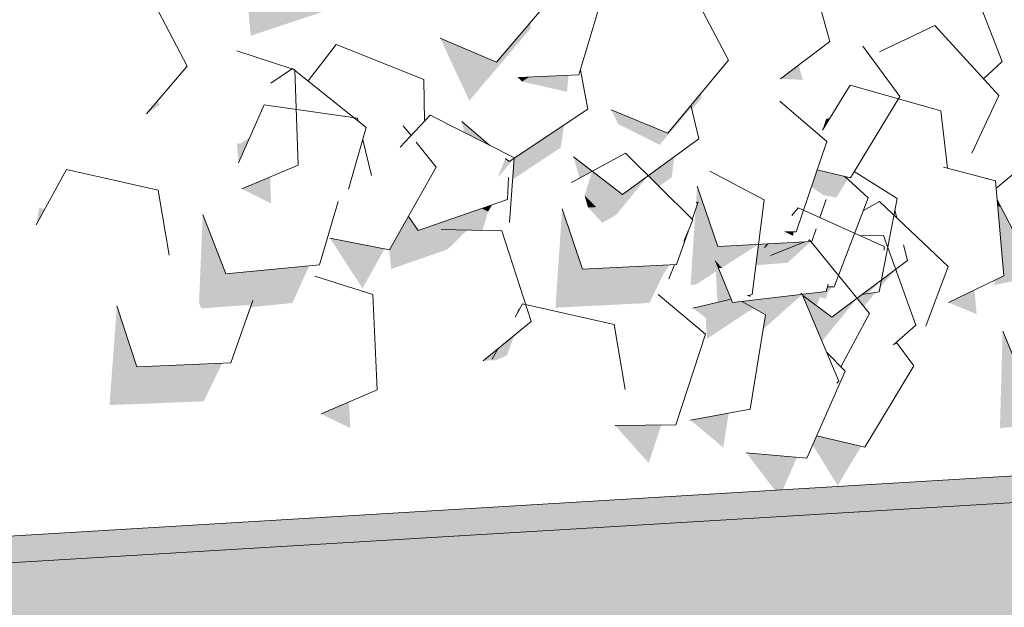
# Model space of a CAD drawing. Header units: millimetres. Extents: x 7522813 to 7573737, y -9734 to 10800.
# Tile 67 of 71: x 7548034 to 7548944, y 4252 to 4795. Entities that reach past the tile are written whole.
import ezdxf

# ---------------------------------------------------------------- set-up
doc = ezdxf.new("R2010")
doc.units = ezdxf.units.MM
doc.header["$MEASUREMENT"] = 0
for name, color, linetype in [('Nowe_2025-10-27 Żywopłot', 7, 'Continuous'), ('Nowe_280-A Dachy Powłoki', 7, 'Continuous'), ('Nowe_290-A Ściany kurtynowe', 7, 'Continuous')]:
    doc.layers.add(name, color=color, linetype=linetype)
for name, color, linetype, lineweight, true_color in [('Nowe_2025-10-27 Żywopłot_Nr_pióra__81', 7, 'Continuous', 13, 0x6a6a6a), ('Nowe_2025-10-27 Żywopłot_Nr_pióra__82', 7, 'Continuous', 13, 0xaaaaaa), ('Nowe_280-A Dachy Powłoki_Nr_pióra__61', 7, 'Continuous', 13, 0x6a6a6a), ('Nowe_280-A Dachy Powłoki_Nr_pióra__81', 7, 'Continuous', 13, 0x6a6a6a), ('Nowe_290-A Ściany kurtynowe_Nr_pióra__81', 7, 'Continuous', 13, 0x6a6a6a)]:
    doc.layers.add(name, color=color, linetype=linetype, lineweight=lineweight, true_color=true_color)
doc.layers.add('Nowe_290-A Ściany kurtynowe_Nr_pióra__87', color=7, linetype='Continuous', lineweight=13)

# ---------------------------------------------------------------- blocks, each defined once
blk = doc.blocks.new('ElemPrzekroju_2', base_point=(6982742.06, 0))
at = {"layer": 'Nowe_280-A Dachy Powłoki_Nr_pióra__81', "linetype": 'Continuous', "lineweight": 0, "true_color": 0x1a1a1a}
for points in [[(7548248.94, 4849.98), (7548240.57, 4852.77), (7548247.21, 4780.23), (7548329.92, 4807.77), (7548334.14, 4821.55), (7548312.01, 4828.94), (7548272.3, 4815.71)], [(7548474.43, 4755.74), (7548422.43, 4778.04), (7548449.34, 4720.26), (7548506.18, 4787.07), (7548506.08, 4792.94)], [(7548737.24, 4740.47), (7548757.77, 4739.36), (7548753.97, 4753.08)], [(7548504.41, 4741.98), (7548494.58, 4741.56), (7548498.11, 4737.8)], [(7548654.29, 4715.97), (7548655.25, 4711.95), (7548663.84, 4722.33), (7548663.72, 4727.35)], [(7548161.35, 4720.2), (7548150.95, 4707.97), (7548163.29, 4716.48)], [(7548580.68, 4711.78), (7548587.04, 4698.45), (7548596.44, 4705.29)], [(7548442.35, 4700.82), (7548444.94, 4690.78), (7548464.56, 4680.81), (7548465.64, 4681.18)], [(7548489.47, 4647.29), (7548533.87, 4676.74), (7548536.95, 4697.62), (7548490.98, 4667.13)], [(7548234.51, 4680.88), (7548235.8, 4662.66), (7548237.91, 4667.42), (7548237.43, 4680.46)], [(7548545.64, 4668.31), (7548551.29, 4648.65), (7548563, 4654.97)], [(7548614.68, 4650.77), (7548624.69, 4640.84), (7548636.57, 4649.48), (7548638.87, 4668.38)], [(7548770.68, 4655.25), (7548771.1, 4656.34), (7548771.06, 4656.35)], [(7548265.17, 4649.68), (7548238.98, 4638.73), (7548266.08, 4625.07)], [(7548653.97, 4549.8), (7548658.75, 4550.06), (7548667.38, 4619.56), (7548660.01, 4641.19), (7548659.03, 4626.39), (7548661.02, 4626.49), (7548658.57, 4619.38)], [(7548555.92, 4632.56), (7548559.14, 4621.37), (7548566.81, 4621.75)], [(7548051.7, 4621.13), (7548048.84, 4605.27), (7548056.83, 4619.96)], [(7548375.66, 4582.08), (7548375.34, 4582.14), (7548377.1, 4564.48), (7548429.23, 4582.63), (7548423.33, 4601.01), (7548461.55, 4600.24), (7548466.72, 4617.61), (7548461.1, 4620.47), (7548402.19, 4599.96), (7548393, 4613.05)], [(7548535.22, 4620.16), (7548529.02, 4528.71), (7548615.97, 4533.08), (7548628.98, 4560.06), (7548621.41, 4567.58), (7548554.11, 4564.2)], [(7548934.74, 4553.9), (7548934.84, 4549.67), (7548957.33, 4554.34), (7548979.13, 4513.22), (7549018.46, 4567.05), (7549019.66, 4567.3), (7549018.42, 4568.15), (7549004.22, 4548.71), (7548950.73, 4566.79), (7548964.9, 4586.19), (7548959.93, 4585.15), (7548941.19, 4621.11), (7548937.8, 4623.43), (7548943.55, 4558.16)], [(7548202.79, 4614.97), (7548199.43, 4533.32), (7548249.31, 4535.29), (7548247.16, 4529.23), (7548285.74, 4532.95), (7548301.33, 4567.51), (7548224.16, 4560.08)], [(7548370.97, 4583.01), (7548320.43, 4593.09), (7548350.57, 4546.6)], [(7548892.54, 4533.47), (7548918.46, 4522.68), (7548916.49, 4545.06)], [(7548702.15, 4534.53), (7548701.79, 4534.49), (7548702.29, 4534.2)], [(7548116.67, 4438.63), (7548203.67, 4442.07), (7548220.89, 4477.24), (7548141.76, 4474.11), (7548123.45, 4530.31)], [(7548671.15, 4531.8), (7548656.06, 4528.39), (7548668.39, 4518.86), (7548668.25, 4513.79)], [(7548940.01, 4417.17), (7548989.61, 4423.06), (7548994.56, 4406.02), (7549023.18, 4427.05), (7549026.49, 4427.44), (7549027.79, 4430.43), (7549030.59, 4432.49), (7549025.88, 4446.08), (7549019.65, 4441.51), (7548999.62, 4456.75), (7548965.1, 4452.65), (7548942.56, 4506.99)], [(7548462.22, 4479.64), (7548474.29, 4480.19), (7548470.47, 4481.05), (7548475.77, 4490.78)], [(7548312.32, 4430.42), (7548339.21, 4417.31), (7548338.08, 4441.5)], [(7548689.26, 4431.22), (7548653.85, 4424.67), (7548684.13, 4399.43)], [(7548626.85, 4420.3), (7548584.13, 4419.76), (7548615.26, 4384.98)], [(7548766.86, 4401.66), (7548789.93, 4364.19), (7548811.75, 4400.44), (7548770.58, 4410.11)], [(7548705.45, 4394.54), (7548731.74, 4359.95), (7548739.23, 4360.4), (7548752.33, 4390.19)]]:
    blk.add_hatch(color=250, dxfattribs=at).paths.add_polyline_path(points)
at = {"layer": 'Nowe_280-A Dachy Powłoki_Nr_pióra__61', "color": 251, "linetype": 'Continuous', "lineweight": 13, "true_color": 0x6a6a6a}
blk.add_line((7550935.98, 4492.2), (7547942.41, 4312.59), dxfattribs=at)
blk = doc.blocks.new('ElemPrzekroju_137', base_point=(6982742.06, 0))
at = {"layer": 'Nowe_290-A Ściany kurtynowe_Nr_pióra__81', "linetype": 'Continuous', "lineweight": 0, "true_color": 0x1a1a1a}
blk.add_hatch(color=250, dxfattribs=at).paths.add_polyline_path([(7547844.73, 4306.73), (7547727.43, 4299.69), (7547727.43, 4274.97), (7547731.64, 4275.22), (7547734.35, 4275.22), (7549281.46, 4368.05), (7549281.46, 4368.21), (7549293.8, 4368.95), (7549293.8, 4393.67), (7549028.33, 4377.74), (7549028.13, 4377.57), (7549027.94, 4377.72), (7547942.41, 4312.59), (7547860.55, 4284.15)])
blk = doc.blocks.new('ElemPrzekroju_177', base_point=(6982742.06, 0))
at = {"layer": 'Nowe_290-A Ściany kurtynowe_Nr_pióra__81', "linetype": 'Continuous', "lineweight": 0, "true_color": 0x1a1a1a}
blk.add_hatch(color=250, dxfattribs=at).paths.add_polyline_path([(7547734.35, 4275.22), (7547734.35, 3525.31), (7549284.17, 3618.3), (7549281.46, 3618.3), (7549281.46, 4368.05)])
at = {"layer": 'Nowe_290-A Ściany kurtynowe_Nr_pióra__87', "color": 7, "linetype": 'Continuous', "lineweight": 13}
blk.add_line((7549281.46, 4368.05), (7547734.35, 4275.22), dxfattribs=at)
blk = doc.blocks.new('ElemPrzekroju_344', base_point=(6982742.06, 0))
at = {"layer": 'Nowe_2025-10-27 Żywopłot_Nr_pióra__81', "linetype": 'Continuous', "lineweight": 0, "true_color": 0x1a1a1a}
for points in [[(7548498.11, 4737.8), (7548539.74, 4728.41), (7548541.11, 4743.57), (7548504.41, 4741.98)], [(7548596.44, 4705.29), (7548587.04, 4698.45), (7548625.27, 4679.32), (7548654.77, 4713.95), (7548654.29, 4715.97), (7548632.98, 4690.23)], [(7548779.36, 4703.23), (7548775.91, 4692.97), (7548782.82, 4704.2)], [(7548237.43, 4680.46), (7548237.91, 4667.42), (7548246.02, 4685.71)], [(7548464.56, 4680.81), (7548468.38, 4678.87), (7548465.64, 4681.18)], [(7548486.12, 4663.91), (7548482.73, 4666.77), (7548475.79, 4649.74), (7548476.23, 4649.71), (7548490.97, 4667), (7548490.98, 4667.13)], [(7548590.95, 4633.5), (7548563.08, 4654.91), (7548555.92, 4632.56), (7548566.81, 4621.75), (7548585.14, 4614.52), (7548614.68, 4650.77)], [(7548770.68, 4655.25), (7548767.72, 4646.59), (7548776.73, 4632.88), (7548788.71, 4630.53), (7548799.31, 4647.51), (7548796.33, 4650.25), (7548771.1, 4656.34)], [(7548476.23, 4649.71), (7548475.79, 4649.74), (7548475.98, 4649.56)], [(7548765.58, 4640.33), (7548776.73, 4632.88), (7548767.72, 4646.59)], [(7548796.33, 4650.25), (7548798.24, 4648.5), (7548798.96, 4649.62)], [(7548660, 4623.54), (7548661.02, 4626.49), (7548659.03, 4626.39)], [(7548941.19, 4621.11), (7548937.36, 4628.45), (7548937.8, 4623.43)], [(7548461.1, 4620.47), (7548466.72, 4617.61), (7548470.4, 4623.71)], [(7548566.81, 4621.75), (7548559.14, 4621.37), (7548572.38, 4607.24), (7548585.14, 4614.52)], [(7548667.38, 4619.56), (7548658.75, 4550.06), (7548677.39, 4562.02), (7548678.76, 4533.52), (7548691.64, 4536.43), (7548676.9, 4572.14), (7548682.91, 4565.56), (7548716.78, 4587.29), (7548679.06, 4585.29)], [(7548447.55, 4600.52), (7548423.33, 4601.01), (7548429.23, 4582.63)], [(7548741.18, 4599), (7548748.74, 4595.15), (7548749.18, 4598.99)], [(7548722.45, 4584.37), (7548739.83, 4581.63), (7548759.53, 4589.57), (7548725.31, 4587.75)], [(7548759.53, 4589.57), (7548727.91, 4576.83), (7548743.6, 4570.23), (7548765.31, 4589.87)], [(7548714.38, 4567.98), (7548743.6, 4570.23), (7548727.91, 4576.83), (7548739.83, 4581.63), (7548722.45, 4584.37), (7548725.31, 4587.75), (7548716.78, 4587.29)], [(7548679.72, 4565.31), (7548682.91, 4565.56), (7548676.9, 4572.14)], [(7548634.33, 4568.23), (7548621.41, 4567.58), (7548628.98, 4560.06)], [(7548830.59, 4554.43), (7548829.23, 4547.35), (7548843.68, 4564.23)], [(7548812.33, 4540.76), (7548817.72, 4541.58), (7548830.59, 4554.43)], [(7548779.36, 4543.55), (7548769.95, 4542.45), (7548780.19, 4541.12), (7548784.41, 4547.95), (7548780.61, 4548.09)], [(7548199.43, 4533.32), (7548201.46, 4527.98), (7548247.96, 4531.49), (7548249.31, 4535.29)], [(7548669.31, 4500.12), (7548712.24, 4528.39), (7548701.79, 4534.49), (7548692.87, 4533.45), (7548691.64, 4536.43), (7548671.15, 4531.8), (7548668.25, 4513.79)], [(7548702.15, 4534.53), (7548702.29, 4534.2), (7548723.27, 4521.95), (7548721.14, 4508.76), (7548757.32, 4540.97)], [(7548706.43, 4539.78), (7548709.54, 4538.73), (7548709.13, 4540.39)], [(7548757.68, 4540.11), (7548769.28, 4531.46), (7548771.26, 4532.1), (7548773.36, 4538.41), (7548779.19, 4536.96), (7548780.19, 4541.12), (7548769.95, 4542.45), (7548757.32, 4540.97)], [(7548784.62, 4520.02), (7548757.68, 4540.11), (7548775.58, 4497.69), (7548808, 4537.52)], [(7548812.33, 4540.76), (7548808, 4537.52), (7548814.26, 4529.86), (7548825.28, 4542.74)], [(7548491.74, 4520.08), (7548496.17, 4528.22), (7548494.89, 4527.36)], [(7548475.77, 4490.78), (7548470.47, 4481.05), (7548474.29, 4480.19), (7548484.26, 4484.63), (7548491.08, 4503.37)], [(7548841.65, 4494.2), (7548844.86, 4495.81), (7548844.3, 4496.56)], [(7548790.05, 4459.65), (7548789.24, 4458.84), (7548790.31, 4459.54)]]:
    blk.add_hatch(color=250, dxfattribs=at).paths.add_polyline_path(points)
at = {"layer": 'Nowe_2025-10-27 Żywopłot_Nr_pióra__82', "color": 253, "linetype": 'Continuous', "lineweight": 13, "true_color": 0xaaaaaa}
for p, q in [((7548782.86, 4774.84), (7548759.35, 4859.76)), ((7548942.12, 4756.36), (7548910.35, 4838.48)), ((7548188.38, 4751.96), (7548147.82, 4830.01)), ((7548550.76, 4743.98), (7548575.86, 4828.44)), ((7548474.43, 4755.74), (7548531.27, 4822.55)), ((7548688.93, 4757.81), (7548662.89, 4807.16)), ((7548879.77, 4789.6), (7548828.57, 4765.36)), ((7548938.88, 4724.84), (7548879.77, 4789.6)), ((7548326.38, 4772.27), (7548300.19, 4738.46)), ((7548407.34, 4739.83), (7548326.38, 4772.27)), ((7548422.43, 4778.04), (7548474.43, 4755.74)), ((7548737.24, 4740.47), (7548782.86, 4774.84)), ((7548285.11, 4749.6), (7548234.25, 4766.24)), ((7548847.5, 4723.98), (7548813.16, 4770.71)), ((7548632.98, 4690.23), (7548688.93, 4757.81)), ((7548924.83, 4740.24), (7548942.12, 4756.36)), ((7548150.95, 4707.97), (7548188.38, 4751.96)), ((7548285.76, 4750.05), (7548265.79, 4736.24)), ((7548353.98, 4695.26), (7548285.76, 4750.05)), ((7548287.9, 4748.69), (7548287.15, 4748.94)), ((7548291.17, 4660.55), (7548287.9, 4748.69)), ((7548494.58, 4741.56), (7548550.76, 4743.98)), ((7548558.96, 4712.22), (7548552.03, 4748.29)), ((7548407.8, 4701.16), (7548407.34, 4739.83)), ((7548801.51, 4734.56), (7548775.91, 4692.97)), ((7548885.37, 4710.84), (7548801.51, 4734.56)), ((7548259.6, 4716.36), (7548235.8, 4662.66)), ((7548345.81, 4704.05), (7548259.6, 4716.36)), ((7548779.94, 4682.33), (7548736.44, 4719.61)), ((7548801.73, 4648.95), (7548847.5, 4723.98)), ((7548914.08, 4671.67), (7548938.88, 4724.84)), ((7548486.12, 4663.91), (7548558.96, 4712.22)), ((7548580.68, 4711.78), (7548632.98, 4690.23)), ((7548661.66, 4684.97), (7548654.29, 4715.97)), ((7548891.45, 4657.87), (7548885.37, 4710.84)), ((7548346.5, 4701.27), (7548345.81, 4704.05)), ((7548413.17, 4706.92), (7548385.3, 4677.04)), ((7548490.99, 4667.38), (7548413.17, 4706.92)), ((7548442.35, 4700.82), (7548468.38, 4678.87)), ((7548337.58, 4638.35), (7548353.98, 4695.26)), ((7548395.45, 4687.92), (7548388.27, 4696.94)), ((7548359.03, 4650.86), (7548350.77, 4684.1)), ((7548418.63, 4658.79), (7548400.27, 4681.85)), ((7548590.95, 4633.5), (7548661.66, 4684.97)), ((7548751.46, 4598.99), (7548779.94, 4682.33)), ((7548593.74, 4671.55), (7548543.78, 4644.6)), ((7548655.94, 4609.83), (7548593.74, 4671.55)), ((7548482.73, 4666.77), (7548486.12, 4663.91)), ((7548486.46, 4607.58), (7548490.98, 4667.13)), ((7548545.64, 4668.31), (7548590.95, 4633.5)), ((7548970.78, 4667.39), (7548936.4, 4639.33)), ((7548076.79, 4656.61), (7548048.84, 4605.27)), ((7548161.75, 4637.34), (7548076.79, 4656.61)), ((7548238.98, 4638.73), (7548291.17, 4660.55)), ((7548375.66, 4582.08), (7548418.63, 4658.79)), ((7548721.88, 4628.32), (7548671.78, 4654.99)), ((7548771.06, 4656.35), (7548801.73, 4648.95)), ((7548845.03, 4629.8), (7548805.25, 4654.72)), ((7548935.81, 4646.01), (7548887.84, 4658.83)), ((7548484.53, 4628.62), (7548485.69, 4649.05)), ((7548818.15, 4630.18), (7548796.33, 4650.25)), ((7548943.55, 4558.16), (7548935.81, 4646.01)), ((7548171.75, 4577.4), (7548161.75, 4637.34)), ((7548660.01, 4641.19), (7548679.06, 4585.29)), ((7548310.83, 4568.43), (7548328.18, 4627.05)), ((7548402.19, 4599.96), (7548484.53, 4628.62)), ((7548655.45, 4610.31), (7548661.02, 4626.49)), ((7548711.01, 4540.81), (7548721.88, 4628.32)), ((7548773.56, 4612.03), (7548779.32, 4628.92)), ((7548786.89, 4547.86), (7548818.15, 4630.18)), ((7548828.52, 4627), (7548813.72, 4618.51)), ((7548828.44, 4543.22), (7548845.03, 4629.8)), ((7548892.2, 4566.85), (7548828.52, 4627)), ((7548937.36, 4628.45), (7548959.93, 4585.15)), ((7548535.22, 4620.16), (7548554.11, 4564.2)), ((7548753.56, 4621.06), (7548747.57, 4614)), ((7548833.08, 4585.16), (7548753.56, 4621.06)), ((7548844.77, 4611.66), (7548842.94, 4618.91)), ((7548202.79, 4614.97), (7548224.16, 4560.08)), ((7548393, 4613.05), (7548402.19, 4599.96)), ((7548647.79, 4589.81), (7548655.94, 4609.83)), ((7548479.55, 4599.88), (7548423.33, 4601.01)), ((7548506.43, 4515.99), (7548479.55, 4599.88)), ((7548641.06, 4568.57), (7548651.66, 4599.31)), ((7548741.18, 4599), (7548751.46, 4598.99)), ((7548766.01, 4589.91), (7548769.96, 4601.49)), ((7548320.43, 4593.09), (7548375.66, 4582.08)), ((7548679.06, 4585.29), (7548766.01, 4589.91)), ((7548759.53, 4589.57), (7548727.91, 4576.83)), ((7548764.07, 4591.39), (7548762.96, 4590.95)), ((7548819.52, 4523.4), (7548764.07, 4591.39)), ((7548832.38, 4595.45), (7548811.24, 4595.02)), ((7548862.37, 4512.64), (7548832.38, 4595.45)), ((7548725.31, 4587.75), (7548722.45, 4584.37)), ((7548832.98, 4581.96), (7548833.08, 4585.16)), ((7548854.64, 4572.44), (7548850.99, 4586.93)), ((7548676.9, 4572.14), (7548692.87, 4533.45)), ((7548784.62, 4520.02), (7548854.64, 4572.44)), ((7548224.16, 4560.08), (7548310.83, 4568.43)), ((7548554.11, 4564.2), (7548641.06, 4568.57)), ((7548633.76, 4555.31), (7548639.11, 4568.47)), ((7548871.35, 4511.71), (7548892.2, 4566.85)), ((7548360.18, 4540.89), (7548306.36, 4557.87)), ((7548892.54, 4533.47), (7548943.55, 4558.16)), ((7548692.87, 4533.45), (7548779.36, 4543.55)), ((7548779.36, 4543.55), (7548781.24, 4550.38)), ((7548780.61, 4548.09), (7548786.89, 4547.86)), ((7548228.76, 4477.55), (7548249.31, 4535.29)), ((7548364.3, 4452.79), (7548360.18, 4540.89)), ((7548667.82, 4504.16), (7548623.87, 4540.85)), ((7548656.06, 4528.39), (7548691.64, 4536.43)), ((7548723.27, 4521.95), (7548701.79, 4534.49)), ((7548706.43, 4539.78), (7548711.01, 4540.81)), ((7548756.95, 4541.85), (7548756, 4541.78)), ((7548791.16, 4460.75), (7548756.95, 4541.85)), ((7548757.68, 4540.11), (7548784.62, 4520.02)), ((7548812.33, 4540.76), (7548828.44, 4543.22)), ((7548123.45, 4530.31), (7548141.76, 4474.11)), ((7548498.44, 4532.38), (7548491.74, 4520.08)), ((7548583.39, 4513.08), (7548498.44, 4532.38)), ((7548709.21, 4434.91), (7548723.27, 4521.95)), ((7548792.94, 4473.94), (7548819.52, 4523.4)), ((7548462.22, 4479.64), (7548506.43, 4515.99)), ((7548593.37, 4453.13), (7548583.39, 4513.08)), ((7548841.65, 4494.2), (7548862.37, 4512.64)), ((7548942.56, 4506.99), (7548965.1, 4452.65)), ((7548640.35, 4420.47), (7548667.82, 4504.16)), ((7548475.77, 4490.78), (7548470.47, 4481.05)), ((7548860.36, 4474.97), (7548844.3, 4496.56)), ((7548796.86, 4469.92), (7548780.01, 4487.2)), ((7548141.76, 4474.11), (7548228.76, 4477.55)), ((7548815.01, 4399.67), (7548860.36, 4474.97)), ((7548761.45, 4389.35), (7548796.86, 4469.92)), ((7548312.32, 4430.42), (7548364.3, 4452.79)), ((7548789.24, 4458.84), (7548791.16, 4460.75)), ((7548653.85, 4424.67), (7548709.21, 4434.91)), ((7548584.13, 4419.76), (7548640.35, 4420.47)), ((7548770.58, 4410.11), (7548815.01, 4399.67)), ((7548705.45, 4394.54), (7548761.45, 4389.35))]:
    blk.add_line(p, q, dxfattribs=at)

msp = doc.modelspace()

# ---------------------------------------------------------------- block references
at = {"layer": 'Nowe_2025-10-27 Żywopłot', "lineweight": 0}
msp.add_blockref('ElemPrzekroju_344', (6982742.06, 0), dxfattribs=at)
at = {"layer": 'Nowe_280-A Dachy Powłoki', "lineweight": 0}
msp.add_blockref('ElemPrzekroju_2', (6982742.06, 0), dxfattribs=at)
at = {"layer": 'Nowe_290-A Ściany kurtynowe', "lineweight": 0}
for name in ['ElemPrzekroju_177', 'ElemPrzekroju_137']:
    msp.add_blockref(name, (6982742.06, 0), dxfattribs=at)

doc.saveas('drawing.dxf')
